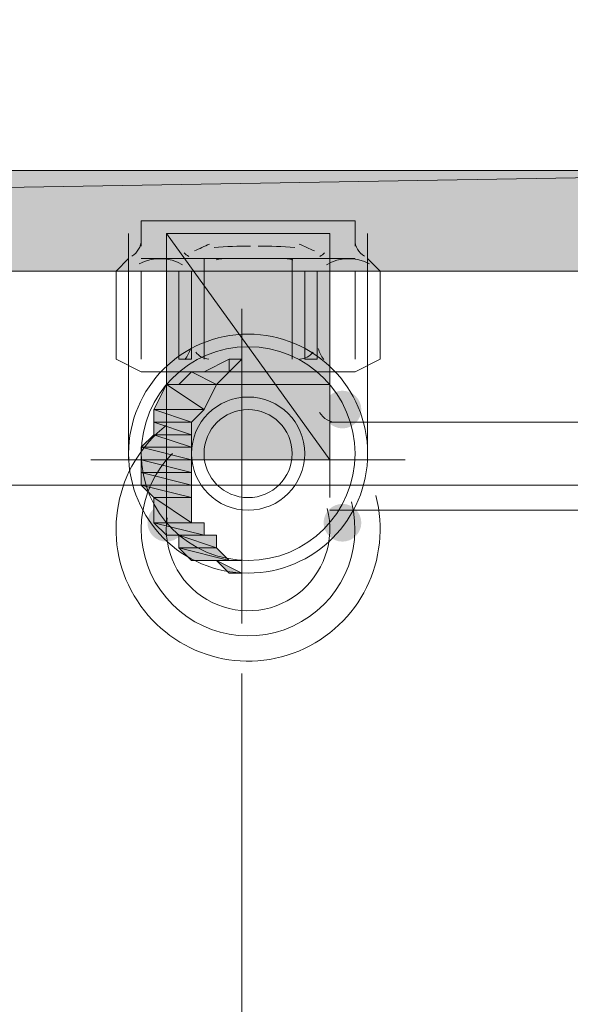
# Model space of a CAD drawing. Header units: millimetres. Extents: x -573548 to 674770, y -210017 to -47794.
# Tile 219 of 234: x 145754 to 145829, y -92695 to -92562. Entities that reach past the tile are written whole.
import ezdxf
from ezdxf import colors
from ezdxf.entities.mleader import LeaderData, LeaderLine
from ezdxf.math import Vec2, Vec3

# ---------------------------------------------------------------- set-up
doc = ezdxf.new("R2010")
doc.units = ezdxf.units.MM
doc.layers.add('_S_CO_GRZ_PLYT', color=121, linetype='Continuous', lineweight=13)
doc.layers.add('_WENT_OPIS', color=7, linetype='Continuous', lineweight=13)
doc.styles.add('WENT_50', font='simplex.shx', dxfattribs={"width": 0.7, "height": 20})

msp = doc.modelspace()

# ---------------------------------------------------------------- hatches: boundary and pattern name
at = {"lineweight": 9}
h = msp.add_hatch(color=1, dxfattribs=at)
edge = h.paths.add_edge_path(flags=0)
edge.add_spline(control_points=[(145774.12, -92621.36), (145774.12, -92621.36), (145796.13, -92621.36), (145796.13, -92621.36), (145796.13, -92621.36), (145774.12, -92590.88), (145774.12, -92590.88), (145774.12, -92590.88), (145774.12, -92621.36), (145774.12, -92621.36)], knot_values=[0, 0, 0, 0, 1, 1, 1, 2, 2, 2, 3, 3, 3, 3], degree=3, periodic=0)
edge = h.paths.add_edge_path(flags=0)
edge.add_spline(control_points=[(145796.13, -92621.36), (145796.13, -92621.36), (145774.12, -92590.88), (145774.12, -92590.88), (145774.12, -92590.88), (145796.13, -92590.88), (145796.13, -92590.88), (145796.13, -92590.88), (145796.13, -92621.36), (145796.13, -92621.36)], knot_values=[0, 0, 0, 0, 1, 1, 1, 2, 2, 2, 3, 3, 3, 3], degree=3, periodic=0)
h = msp.add_hatch(color=7, dxfattribs=at)
edge = h.paths.add_edge_path(flags=0)
edge.add_spline(control_points=[(145784.28, -92607.82), (145784.28, -92607.82), (145782.59, -92607.82), (145782.59, -92607.82), (145782.59, -92607.82), (145782.59, -92609.51), (145782.59, -92609.51), (145782.59, -92609.51), (145784.28, -92607.82), (145784.28, -92607.82)], knot_values=[0, 0, 0, 0, 1, 1, 1, 2, 2, 2, 3, 3, 3, 3], degree=3, periodic=0)
edge = h.paths.add_edge_path(flags=0)
edge.add_spline(control_points=[(145782.59, -92607.82), (145782.59, -92607.82), (145782.59, -92609.51), (145782.59, -92609.51), (145782.59, -92609.51), (145779.2, -92609.51), (145779.2, -92609.51), (145779.2, -92609.51), (145782.59, -92607.82), (145782.59, -92607.82)], knot_values=[0, 0, 0, 0, 1, 1, 1, 2, 2, 2, 3, 3, 3, 3], degree=3, periodic=0)
edge = h.paths.add_edge_path(flags=0)
edge.add_spline(control_points=[(145782.59, -92609.51), (145782.59, -92609.51), (145779.2, -92609.51), (145779.2, -92609.51), (145779.2, -92609.51), (145777.51, -92609.51), (145777.51, -92609.51), (145777.51, -92609.51), (145782.59, -92609.51), (145782.59, -92609.51)], knot_values=[0, 0, 0, 0, 1, 1, 1, 2, 2, 2, 3, 3, 3, 3], degree=3, periodic=0)
h = msp.add_hatch(color=7, dxfattribs=at)
edge = h.paths.add_edge_path(flags=0)
edge.add_spline(control_points=[(145782.59, -92609.51), (145782.59, -92609.51), (145777.51, -92609.51), (145777.51, -92609.51), (145777.51, -92609.51), (145780.89, -92611.2), (145780.89, -92611.2), (145780.89, -92611.2), (145782.59, -92609.51), (145782.59, -92609.51)], knot_values=[0, 0, 0, 0, 1, 1, 1, 2, 2, 2, 3, 3, 3, 3], degree=3, periodic=0)
edge = h.paths.add_edge_path(flags=0)
edge.add_spline(control_points=[(145777.51, -92609.51), (145777.51, -92609.51), (145780.89, -92611.2), (145780.89, -92611.2), (145780.89, -92611.2), (145775.81, -92611.2), (145775.81, -92611.2), (145775.81, -92611.2), (145777.51, -92609.51), (145777.51, -92609.51)], knot_values=[0, 0, 0, 0, 1, 1, 1, 2, 2, 2, 3, 3, 3, 3], degree=3, periodic=0)
edge = h.paths.add_edge_path(flags=0)
edge.add_spline(control_points=[(145780.89, -92611.2), (145780.89, -92611.2), (145775.81, -92611.2), (145775.81, -92611.2), (145775.81, -92611.2), (145774.12, -92611.2), (145774.12, -92611.2), (145774.12, -92611.2), (145780.89, -92611.2), (145780.89, -92611.2)], knot_values=[0, 0, 0, 0, 1, 1, 1, 2, 2, 2, 3, 3, 3, 3], degree=3, periodic=0)
h = msp.add_hatch(color=7, dxfattribs=at)
edge = h.paths.add_edge_path(flags=0)
edge.add_spline(control_points=[(145780.89, -92611.2), (145780.89, -92611.2), (145774.12, -92611.2), (145774.12, -92611.2), (145774.12, -92611.2), (145779.2, -92614.59), (145779.2, -92614.59), (145779.2, -92614.59), (145780.89, -92611.2), (145780.89, -92611.2)], knot_values=[0, 0, 0, 0, 1, 1, 1, 2, 2, 2, 3, 3, 3, 3], degree=3, periodic=0)
edge = h.paths.add_edge_path(flags=0)
edge.add_spline(control_points=[(145774.12, -92611.2), (145774.12, -92611.2), (145779.2, -92614.59), (145779.2, -92614.59), (145779.2, -92614.59), (145772.43, -92614.59), (145772.43, -92614.59), (145772.43, -92614.59), (145774.12, -92611.2), (145774.12, -92611.2)], knot_values=[0, 0, 0, 0, 1, 1, 1, 2, 2, 2, 3, 3, 3, 3], degree=3, periodic=0)
edge = h.paths.add_edge_path(flags=0)
edge.add_spline(control_points=[(145779.2, -92614.59), (145779.2, -92614.59), (145772.43, -92614.59), (145772.43, -92614.59), (145772.43, -92614.59), (145779.2, -92614.59), (145779.2, -92614.59), (145779.2, -92614.59), (145779.2, -92614.59), (145779.2, -92614.59)], knot_values=[0, 0, 0, 0, 1, 1, 1, 2, 2, 2, 3, 3, 3, 3], degree=3, periodic=0)
edge = h.paths.add_edge_path(flags=0)
edge.add_spline(control_points=[(145772.43, -92614.59), (145772.43, -92614.59), (145779.2, -92614.59), (145779.2, -92614.59), (145779.2, -92614.59), (145779.2, -92614.59), (145779.2, -92614.59), (145779.2, -92614.59), (145772.43, -92614.59), (145772.43, -92614.59)], knot_values=[0, 0, 0, 0, 1, 1, 1, 2, 2, 2, 3, 3, 3, 3], degree=3, periodic=0)
h = msp.add_hatch(color=7, dxfattribs=at)
edge = h.paths.add_edge_path(flags=0)
edge.add_spline(control_points=[(145797.83, -92617.13), (145796.43, -92617.13), (145795.29, -92615.99), (145795.29, -92614.59), (145795.29, -92613.19), (145796.43, -92612.05), (145797.83, -92612.05), (145797.83, -92612.05), (145797.83, -92612.05), (145797.83, -92612.05), (145799.22, -92612.05), (145800.37, -92613.19), (145800.37, -92614.59), (145800.37, -92615.99), (145799.22, -92617.13), (145797.83, -92617.13), (145797.83, -92617.13), (145797.83, -92617.13), (145797.83, -92617.13)], knot_values=[0, 0, 0, 0, 1, 1, 1, 2, 2, 2, 3, 3, 3, 4, 4, 4, 5, 5, 5, 6, 6, 6, 6], degree=3, periodic=0)
h = msp.add_hatch(color=7, dxfattribs=at)
edge = h.paths.add_edge_path(flags=0)
edge.add_spline(control_points=[(145779.2, -92614.59), (145779.2, -92614.59), (145772.43, -92614.59), (145772.43, -92614.59), (145772.43, -92614.59), (145777.51, -92616.28), (145777.51, -92616.28), (145777.51, -92616.28), (145779.2, -92614.59), (145779.2, -92614.59)], knot_values=[0, 0, 0, 0, 1, 1, 1, 2, 2, 2, 3, 3, 3, 3], degree=3, periodic=0)
edge = h.paths.add_edge_path(flags=0)
edge.add_spline(control_points=[(145772.43, -92614.59), (145772.43, -92614.59), (145777.51, -92616.28), (145777.51, -92616.28), (145777.51, -92616.28), (145772.43, -92616.28), (145772.43, -92616.28), (145772.43, -92616.28), (145772.43, -92614.59), (145772.43, -92614.59)], knot_values=[0, 0, 0, 0, 1, 1, 1, 2, 2, 2, 3, 3, 3, 3], degree=3, periodic=0)
h = msp.add_hatch(color=7, dxfattribs=at)
edge = h.paths.add_edge_path(flags=0)
edge.add_spline(control_points=[(145777.51, -92616.28), (145777.51, -92616.28), (145772.43, -92616.28), (145772.43, -92616.28), (145772.43, -92616.28), (145777.51, -92617.98), (145777.51, -92617.98), (145777.51, -92617.98), (145777.51, -92616.28), (145777.51, -92616.28)], knot_values=[0, 0, 0, 0, 1, 1, 1, 2, 2, 2, 3, 3, 3, 3], degree=3, periodic=0)
edge = h.paths.add_edge_path(flags=0)
edge.add_spline(control_points=[(145772.43, -92616.28), (145772.43, -92616.28), (145777.51, -92617.98), (145777.51, -92617.98), (145777.51, -92617.98), (145772.43, -92617.98), (145772.43, -92617.98), (145772.43, -92617.98), (145772.43, -92616.28), (145772.43, -92616.28)], knot_values=[0, 0, 0, 0, 1, 1, 1, 2, 2, 2, 3, 3, 3, 3], degree=3, periodic=0)
h = msp.add_hatch(color=7, dxfattribs=at)
edge = h.paths.add_edge_path(flags=0)
edge.add_spline(control_points=[(145777.51, -92617.98), (145777.51, -92617.98), (145772.43, -92617.98), (145772.43, -92617.98), (145772.43, -92617.98), (145777.51, -92619.67), (145777.51, -92619.67), (145777.51, -92619.67), (145777.51, -92617.98), (145777.51, -92617.98)], knot_values=[0, 0, 0, 0, 1, 1, 1, 2, 2, 2, 3, 3, 3, 3], degree=3, periodic=0)
edge = h.paths.add_edge_path(flags=0)
edge.add_spline(control_points=[(145772.43, -92617.98), (145772.43, -92617.98), (145777.51, -92619.67), (145777.51, -92619.67), (145777.51, -92619.67), (145770.73, -92619.67), (145770.73, -92619.67), (145770.73, -92619.67), (145772.43, -92617.98), (145772.43, -92617.98)], knot_values=[0, 0, 0, 0, 1, 1, 1, 2, 2, 2, 3, 3, 3, 3], degree=3, periodic=0)
edge = h.paths.add_edge_path(flags=0)
edge.add_spline(control_points=[(145777.51, -92619.67), (145777.51, -92619.67), (145770.73, -92619.67), (145770.73, -92619.67), (145770.73, -92619.67), (145777.51, -92619.67), (145777.51, -92619.67), (145777.51, -92619.67), (145777.51, -92619.67), (145777.51, -92619.67)], knot_values=[0, 0, 0, 0, 1, 1, 1, 2, 2, 2, 3, 3, 3, 3], degree=3, periodic=0)
edge = h.paths.add_edge_path(flags=0)
edge.add_spline(control_points=[(145770.73, -92619.67), (145770.73, -92619.67), (145777.51, -92619.67), (145777.51, -92619.67), (145777.51, -92619.67), (145777.51, -92619.67), (145777.51, -92619.67), (145777.51, -92619.67), (145770.73, -92619.67), (145770.73, -92619.67)], knot_values=[0, 0, 0, 0, 1, 1, 1, 2, 2, 2, 3, 3, 3, 3], degree=3, periodic=0)
h = msp.add_hatch(color=7, dxfattribs=at)
edge = h.paths.add_edge_path(flags=0)
edge.add_spline(control_points=[(145777.51, -92619.67), (145777.51, -92619.67), (145770.73, -92619.67), (145770.73, -92619.67), (145770.73, -92619.67), (145777.51, -92621.36), (145777.51, -92621.36), (145777.51, -92621.36), (145777.51, -92619.67), (145777.51, -92619.67)], knot_values=[0, 0, 0, 0, 1, 1, 1, 2, 2, 2, 3, 3, 3, 3], degree=3, periodic=0)
edge = h.paths.add_edge_path(flags=0)
edge.add_spline(control_points=[(145770.73, -92619.67), (145770.73, -92619.67), (145777.51, -92621.36), (145777.51, -92621.36), (145777.51, -92621.36), (145770.73, -92621.36), (145770.73, -92621.36), (145770.73, -92621.36), (145770.73, -92619.67), (145770.73, -92619.67)], knot_values=[0, 0, 0, 0, 1, 1, 1, 2, 2, 2, 3, 3, 3, 3], degree=3, periodic=0)
h = msp.add_hatch(color=7, dxfattribs=at)
edge = h.paths.add_edge_path(flags=0)
edge.add_spline(control_points=[(145777.51, -92621.36), (145777.51, -92621.36), (145770.73, -92621.36), (145770.73, -92621.36), (145770.73, -92621.36), (145777.51, -92623.06), (145777.51, -92623.06), (145777.51, -92623.06), (145777.51, -92621.36), (145777.51, -92621.36)], knot_values=[0, 0, 0, 0, 1, 1, 1, 2, 2, 2, 3, 3, 3, 3], degree=3, periodic=0)
edge = h.paths.add_edge_path(flags=0)
edge.add_spline(control_points=[(145770.73, -92621.36), (145770.73, -92621.36), (145777.51, -92623.06), (145777.51, -92623.06), (145777.51, -92623.06), (145770.73, -92623.06), (145770.73, -92623.06), (145770.73, -92623.06), (145770.73, -92621.36), (145770.73, -92621.36)], knot_values=[0, 0, 0, 0, 1, 1, 1, 2, 2, 2, 3, 3, 3, 3], degree=3, periodic=0)
h = msp.add_hatch(color=7, dxfattribs=at)
edge = h.paths.add_edge_path(flags=0)
edge.add_spline(control_points=[(145777.51, -92623.06), (145777.51, -92623.06), (145770.73, -92623.06), (145770.73, -92623.06), (145770.73, -92623.06), (145777.51, -92624.75), (145777.51, -92624.75), (145777.51, -92624.75), (145777.51, -92623.06), (145777.51, -92623.06)], knot_values=[0, 0, 0, 0, 1, 1, 1, 2, 2, 2, 3, 3, 3, 3], degree=3, periodic=0)
edge = h.paths.add_edge_path(flags=0)
edge.add_spline(control_points=[(145770.73, -92623.06), (145770.73, -92623.06), (145777.51, -92624.75), (145777.51, -92624.75), (145777.51, -92624.75), (145770.73, -92624.75), (145770.73, -92624.75), (145770.73, -92624.75), (145770.73, -92623.06), (145770.73, -92623.06)], knot_values=[0, 0, 0, 0, 1, 1, 1, 2, 2, 2, 3, 3, 3, 3], degree=3, periodic=0)
h = msp.add_hatch(color=7, dxfattribs=at)
edge = h.paths.add_edge_path(flags=0)
edge.add_spline(control_points=[(145777.51, -92624.75), (145777.51, -92624.75), (145770.73, -92624.75), (145770.73, -92624.75), (145770.73, -92624.75), (145777.51, -92626.44), (145777.51, -92626.44), (145777.51, -92626.44), (145777.51, -92624.75), (145777.51, -92624.75)], knot_values=[0, 0, 0, 0, 1, 1, 1, 2, 2, 2, 3, 3, 3, 3], degree=3, periodic=0)
edge = h.paths.add_edge_path(flags=0)
edge.add_spline(control_points=[(145770.73, -92624.75), (145770.73, -92624.75), (145777.51, -92626.44), (145777.51, -92626.44), (145777.51, -92626.44), (145772.43, -92626.44), (145772.43, -92626.44), (145772.43, -92626.44), (145770.73, -92624.75), (145770.73, -92624.75)], knot_values=[0, 0, 0, 0, 1, 1, 1, 2, 2, 2, 3, 3, 3, 3], degree=3, periodic=0)
edge = h.paths.add_edge_path(flags=0)
edge.add_spline(control_points=[(145777.51, -92626.44), (145777.51, -92626.44), (145772.43, -92626.44), (145772.43, -92626.44), (145772.43, -92626.44), (145777.51, -92626.44), (145777.51, -92626.44), (145777.51, -92626.44), (145777.51, -92626.44), (145777.51, -92626.44)], knot_values=[0, 0, 0, 0, 1, 1, 1, 2, 2, 2, 3, 3, 3, 3], degree=3, periodic=0)
edge = h.paths.add_edge_path(flags=0)
edge.add_spline(control_points=[(145772.43, -92626.44), (145772.43, -92626.44), (145777.51, -92626.44), (145777.51, -92626.44), (145777.51, -92626.44), (145777.51, -92626.44), (145777.51, -92626.44), (145777.51, -92626.44), (145772.43, -92626.44), (145772.43, -92626.44)], knot_values=[0, 0, 0, 0, 1, 1, 1, 2, 2, 2, 3, 3, 3, 3], degree=3, periodic=0)
h = msp.add_hatch(color=7, dxfattribs=at)
edge = h.paths.add_edge_path(flags=0)
edge.add_spline(control_points=[(145777.51, -92626.44), (145777.51, -92626.44), (145772.43, -92626.44), (145772.43, -92626.44), (145772.43, -92626.44), (145777.51, -92629.83), (145777.51, -92629.83), (145777.51, -92629.83), (145777.51, -92626.44), (145777.51, -92626.44)], knot_values=[0, 0, 0, 0, 1, 1, 1, 2, 2, 2, 3, 3, 3, 3], degree=3, periodic=0)
edge = h.paths.add_edge_path(flags=0)
edge.add_spline(control_points=[(145772.43, -92626.44), (145772.43, -92626.44), (145777.51, -92629.83), (145777.51, -92629.83), (145777.51, -92629.83), (145772.43, -92629.83), (145772.43, -92629.83), (145772.43, -92629.83), (145772.43, -92626.44), (145772.43, -92626.44)], knot_values=[0, 0, 0, 0, 1, 1, 1, 2, 2, 2, 3, 3, 3, 3], degree=3, periodic=0)
h = msp.add_hatch(color=7, dxfattribs=at)
edge = h.paths.add_edge_path(flags=0)
edge.add_spline(control_points=[(145774.12, -92632.37), (145772.72, -92632.37), (145771.58, -92631.23), (145771.58, -92629.83), (145771.58, -92628.43), (145772.72, -92627.29), (145774.12, -92627.29), (145774.12, -92627.29), (145774.12, -92627.29), (145774.12, -92627.29), (145775.52, -92627.29), (145776.66, -92628.43), (145776.66, -92629.83), (145776.66, -92631.23), (145775.52, -92632.37), (145774.12, -92632.37), (145774.12, -92632.37), (145774.12, -92632.37), (145774.12, -92632.37)], knot_values=[0, 0, 0, 0, 1, 1, 1, 2, 2, 2, 3, 3, 3, 4, 4, 4, 5, 5, 5, 6, 6, 6, 6], degree=3, periodic=0)
h = msp.add_hatch(color=7, dxfattribs=at)
edge = h.paths.add_edge_path(flags=0)
edge.add_spline(control_points=[(145797.83, -92632.37), (145796.43, -92632.37), (145795.29, -92631.23), (145795.29, -92629.83), (145795.29, -92628.43), (145796.43, -92627.29), (145797.83, -92627.29), (145797.83, -92627.29), (145797.83, -92627.29), (145797.83, -92627.29), (145799.22, -92627.29), (145800.37, -92628.43), (145800.37, -92629.83), (145800.37, -92631.23), (145799.22, -92632.37), (145797.83, -92632.37), (145797.83, -92632.37), (145797.83, -92632.37), (145797.83, -92632.37)], knot_values=[0, 0, 0, 0, 1, 1, 1, 2, 2, 2, 3, 3, 3, 4, 4, 4, 5, 5, 5, 6, 6, 6, 6], degree=3, periodic=0)
h = msp.add_hatch(color=7, dxfattribs=at)
edge = h.paths.add_edge_path(flags=0)
edge.add_spline(control_points=[(145779.2, -92629.83), (145779.2, -92629.83), (145772.43, -92629.83), (145772.43, -92629.83), (145772.43, -92629.83), (145779.2, -92631.52), (145779.2, -92631.52), (145779.2, -92631.52), (145779.2, -92629.83), (145779.2, -92629.83)], knot_values=[0, 0, 0, 0, 1, 1, 1, 2, 2, 2, 3, 3, 3, 3], degree=3, periodic=0)
edge = h.paths.add_edge_path(flags=0)
edge.add_spline(control_points=[(145772.43, -92629.83), (145772.43, -92629.83), (145779.2, -92631.52), (145779.2, -92631.52), (145779.2, -92631.52), (145774.12, -92631.52), (145774.12, -92631.52), (145774.12, -92631.52), (145772.43, -92629.83), (145772.43, -92629.83)], knot_values=[0, 0, 0, 0, 1, 1, 1, 2, 2, 2, 3, 3, 3, 3], degree=3, periodic=0)
h = msp.add_hatch(color=7, dxfattribs=at)
edge = h.paths.add_edge_path(flags=0)
edge.add_spline(control_points=[(145780.89, -92631.52), (145780.89, -92631.52), (145775.81, -92631.52), (145775.81, -92631.52), (145775.81, -92631.52), (145780.89, -92633.22), (145780.89, -92633.22), (145780.89, -92633.22), (145780.89, -92631.52), (145780.89, -92631.52)], knot_values=[0, 0, 0, 0, 1, 1, 1, 2, 2, 2, 3, 3, 3, 3], degree=3, periodic=0)
edge = h.paths.add_edge_path(flags=0)
edge.add_spline(control_points=[(145775.81, -92631.52), (145775.81, -92631.52), (145780.89, -92633.22), (145780.89, -92633.22), (145780.89, -92633.22), (145775.81, -92633.22), (145775.81, -92633.22), (145775.81, -92633.22), (145775.81, -92631.52), (145775.81, -92631.52)], knot_values=[0, 0, 0, 0, 1, 1, 1, 2, 2, 2, 3, 3, 3, 3], degree=3, periodic=0)
h = msp.add_hatch(color=7, dxfattribs=at)
edge = h.paths.add_edge_path(flags=0)
edge.add_spline(control_points=[(145780.89, -92633.22), (145780.89, -92633.22), (145775.81, -92633.22), (145775.81, -92633.22), (145775.81, -92633.22), (145782.59, -92634.91), (145782.59, -92634.91), (145782.59, -92634.91), (145780.89, -92633.22), (145780.89, -92633.22)], knot_values=[0, 0, 0, 0, 1, 1, 1, 2, 2, 2, 3, 3, 3, 3], degree=3, periodic=0)
edge = h.paths.add_edge_path(flags=0)
edge.add_spline(control_points=[(145775.81, -92633.22), (145775.81, -92633.22), (145782.59, -92634.91), (145782.59, -92634.91), (145782.59, -92634.91), (145777.51, -92634.91), (145777.51, -92634.91), (145777.51, -92634.91), (145775.81, -92633.22), (145775.81, -92633.22)], knot_values=[0, 0, 0, 0, 1, 1, 1, 2, 2, 2, 3, 3, 3, 3], degree=3, periodic=0)
edge = h.paths.add_edge_path(flags=0)
edge.add_spline(control_points=[(145782.59, -92634.91), (145782.59, -92634.91), (145777.51, -92634.91), (145777.51, -92634.91), (145777.51, -92634.91), (145782.59, -92634.91), (145782.59, -92634.91), (145782.59, -92634.91), (145782.59, -92634.91), (145782.59, -92634.91)], knot_values=[0, 0, 0, 0, 1, 1, 1, 2, 2, 2, 3, 3, 3, 3], degree=3, periodic=0)
edge = h.paths.add_edge_path(flags=0)
edge.add_spline(control_points=[(145777.51, -92634.91), (145777.51, -92634.91), (145782.59, -92634.91), (145782.59, -92634.91), (145782.59, -92634.91), (145782.59, -92634.91), (145782.59, -92634.91), (145782.59, -92634.91), (145777.51, -92634.91), (145777.51, -92634.91)], knot_values=[0, 0, 0, 0, 1, 1, 1, 2, 2, 2, 3, 3, 3, 3], degree=3, periodic=0)
h = msp.add_hatch(color=7, dxfattribs=at)
edge = h.paths.add_edge_path(flags=0)
edge.add_spline(control_points=[(145784.28, -92636.6), (145784.28, -92636.6), (145784.28, -92636.6), (145784.28, -92636.6), (145784.28, -92636.6), (145782.59, -92636.6), (145782.59, -92636.6), (145782.59, -92636.6), (145784.28, -92636.6), (145784.28, -92636.6)], knot_values=[0, 0, 0, 0, 1, 1, 1, 2, 2, 2, 3, 3, 3, 3], degree=3, periodic=0)
edge = h.paths.add_edge_path(flags=0)
edge.add_spline(control_points=[(145784.28, -92636.6), (145784.28, -92636.6), (145782.59, -92636.6), (145782.59, -92636.6), (145782.59, -92636.6), (145780.89, -92634.91), (145780.89, -92634.91), (145780.89, -92634.91), (145784.28, -92636.6), (145784.28, -92636.6)], knot_values=[0, 0, 0, 0, 1, 1, 1, 2, 2, 2, 3, 3, 3, 3], degree=3, periodic=0)
at = {"layer": '_S_CO_GRZ_PLYT', "lineweight": 9}
h = msp.add_hatch(color=256, dxfattribs=at)
edge = h.paths.add_edge_path(flags=0)
edge.add_spline(control_points=[(145100.17, -92582.42), (145100.17, -92582.42), (145086.63, -92595.96), (145086.63, -92595.96), (145086.63, -92595.96), (145887.57, -92582.42), (145887.57, -92582.42), (145887.57, -92582.42), (145100.17, -92582.42), (145100.17, -92582.42)], knot_values=[0, 0, 0, 0, 1, 1, 1, 2, 2, 2, 3, 3, 3, 3], degree=3, periodic=0)
edge = h.paths.add_edge_path(flags=0)
edge.add_spline(control_points=[(145086.63, -92595.96), (145086.63, -92595.96), (145887.57, -92582.42), (145887.57, -92582.42), (145887.57, -92582.42), (145901.12, -92595.96), (145901.12, -92595.96), (145901.12, -92595.96), (145086.63, -92595.96), (145086.63, -92595.96)], knot_values=[0, 0, 0, 0, 1, 1, 1, 2, 2, 2, 3, 3, 3, 3], degree=3, periodic=0)
edge = h.paths.add_edge_path(flags=0)
edge.add_spline(control_points=[(145887.57, -92582.42), (145887.57, -92582.42), (145901.12, -92595.96), (145901.12, -92595.96), (145901.12, -92595.96), (145887.57, -91412.32), (145887.57, -91412.32), (145887.57, -91412.32), (145887.57, -92582.42), (145887.57, -92582.42)], knot_values=[0, 0, 0, 0, 1, 1, 1, 2, 2, 2, 3, 3, 3, 3], degree=3, periodic=0)
edge = h.paths.add_edge_path(flags=0)
edge.add_spline(control_points=[(145901.12, -92595.96), (145901.12, -92595.96), (145887.57, -91412.32), (145887.57, -91412.32), (145887.57, -91412.32), (145901.12, -91398.78), (145901.12, -91398.78), (145901.12, -91398.78), (145901.12, -92595.96), (145901.12, -92595.96)], knot_values=[0, 0, 0, 0, 1, 1, 1, 2, 2, 2, 3, 3, 3, 3], degree=3, periodic=0)
edge = h.paths.add_edge_path(flags=0)
edge.add_spline(control_points=[(145887.57, -91412.32), (145887.57, -91412.32), (145901.12, -91398.78), (145901.12, -91398.78), (145901.12, -91398.78), (145100.17, -91412.32), (145100.17, -91412.32), (145100.17, -91412.32), (145887.57, -91412.32), (145887.57, -91412.32)], knot_values=[0, 0, 0, 0, 1, 1, 1, 2, 2, 2, 3, 3, 3, 3], degree=3, periodic=0)
edge = h.paths.add_edge_path(flags=0)
edge.add_spline(control_points=[(145901.12, -91398.78), (145901.12, -91398.78), (145100.17, -91412.32), (145100.17, -91412.32), (145100.17, -91412.32), (145086.63, -91398.78), (145086.63, -91398.78), (145086.63, -91398.78), (145901.12, -91398.78), (145901.12, -91398.78)], knot_values=[0, 0, 0, 0, 1, 1, 1, 2, 2, 2, 3, 3, 3, 3], degree=3, periodic=0)
edge = h.paths.add_edge_path(flags=0)
edge.add_spline(control_points=[(145100.17, -91412.32), (145100.17, -91412.32), (145086.63, -91398.78), (145086.63, -91398.78), (145086.63, -91398.78), (145100.17, -92582.42), (145100.17, -92582.42), (145100.17, -92582.42), (145100.17, -91412.32), (145100.17, -91412.32)], knot_values=[0, 0, 0, 0, 1, 1, 1, 2, 2, 2, 3, 3, 3, 3], degree=3, periodic=0)
edge = h.paths.add_edge_path(flags=0)
edge.add_spline(control_points=[(145086.63, -91398.78), (145086.63, -91398.78), (145100.17, -92582.42), (145100.17, -92582.42), (145100.17, -92582.42), (145086.63, -92595.96), (145086.63, -92595.96), (145086.63, -92595.96), (145086.63, -91398.78), (145086.63, -91398.78)], knot_values=[0, 0, 0, 0, 1, 1, 1, 2, 2, 2, 3, 3, 3, 3], degree=3, periodic=0)

# ---------------------------------------------------------------- linework, layer by layer
at = {"color": 7, "lineweight": 9, "elevation": 0}
for points in [[(145770.73, -92589.19), (145772.43, -92589.19)], [(145770.73, -92592.58), (145770.73, -92589.19)], [(145784.28, -92589.19), (145772.43, -92589.19)], [(145799.52, -92592.58), (145799.52, -92589.19), (145784.28, -92589.19)], [(145769.04, -92621.36), (145769.04, -92590.88)], [(145801.21, -92621.36), (145801.21, -92590.88)], [(145769.04, -92594.27), (145767.35, -92595.96)], [(145784.28, -92594.27), (145770.73, -92594.27)], [(145779.2, -92607.82), (145779.2, -92594.27)], [(145784.28, -92594.27), (145799.52, -92594.27)], [(145791.05, -92594.27), (145791.05, -92607.82)], [(145801.21, -92594.27), (145802.91, -92595.96)], [(145767.35, -92607.82), (145767.35, -92595.96)], [(145770.73, -92607.82), (145770.73, -92595.96)], [(145777.51, -92595.96), (145775.81, -92595.96)], [(145777.51, -92607.82), (145777.51, -92595.96)], [(145792.75, -92595.96), (145792.75, -92607.82)], [(145792.75, -92607.82), (145794.44, -92607.82), (145794.44, -92595.96), (145794.44, -92607.82)], [(145794.44, -92595.96), (145792.75, -92595.96)], [(145799.52, -92595.96), (145799.52, -92607.82)], [(145802.91, -92595.96), (145802.91, -92607.82)], [(145770.73, -92609.51), (145767.35, -92607.82)], [(145775.81, -92607.82), (145777.51, -92607.82)], [(145802.91, -92607.82), (145799.52, -92609.51)], [(145772.43, -92609.51), (145770.73, -92609.51)], [(145774.12, -92609.51), (145772.43, -92609.51)], [(145791.05, -92609.51), (145774.12, -92609.51), (145774.12, -92611.2)], [(145791.05, -92609.51), (145794.44, -92609.51)], [(145794.44, -92609.51), (145796.13, -92609.51)], [(145797.83, -92609.51), (145796.13, -92609.51)], [(145796.13, -92611.2), (145796.13, -92609.51)], [(145799.52, -92609.51), (145797.83, -92609.51)], [(145774.12, -92611.2), (145774.12, -92619.67), (145774.12, -92629.83)], [(145796.13, -92614.59), (145796.13, -92611.2)], [(145784.28, -92628.14), (145784.28, -92616.28)], [(145797.83, -92616.28), (145796.13, -92616.28), (145796.13, -92626.44)], [(145797.83, -92616.28), (145840.16, -92616.28)], [(145852.01, -92624.75), (145604.79, -92624.75)], [(145796.13, -92628.14), (145797.83, -92628.14)], [(145797.83, -92628.14), (145840.16, -92628.14)], [(145784.28, -92650.15), (145784.28, -92777.15)]]:
    msp.add_lwpolyline(points, dxfattribs=at)
for points in [[(145775.81, -92595.96), (145775.81, -92607.82)], [(145784.28, -92607.82), (145782.59, -92607.82)], [(145796.13, -92611.2), (145774.12, -92611.2)], [(145775.81, -92611.2), (145780.89, -92611.2)], [(145780.89, -92634.91), (145784.28, -92634.91), (145784.28, -92636.6)]]:
    msp.add_lwpolyline(points, close=True, dxfattribs=at)
at = {"color": 1, "lineweight": 9, "elevation": 0}
for points in [[(145784.28, -92601.04), (145784.28, -92643.38)], [(145763.96, -92621.36), (145806.29, -92621.36)]]:
    msp.add_lwpolyline(points, dxfattribs=at)
at = {"color": 7, "lineweight": 9}
for radius in [16.09, 7.62, 5.93]:
    msp.add_circle((145785.13, -92620.52, 0), radius, dxfattribs=at)
at = {"color": 1, "lineweight": 9}
msp.add_circle((145785.13, -92620.52, 0), 14.39, dxfattribs=at)
at = {"color": 7, "lineweight": 9}
for points in [[(145769.46, -92593.93, 0), (145770.25, -92593.48, 0), (145770.73, -92592.64, 0), (145770.73, -92591.73, 0)], [(145799.52, -92591.73, 0), (145799.52, -92592.64, 0), (145800, -92593.48, 0), (145800.79, -92593.93, 0)], [(145779.93, -92592.3, 0), (145779.25, -92592.61, 0), (145778.58, -92592.92, 0), (145777.9, -92593.23, 0)], [(145785.47, -92592.58, 0), (145783.83, -92592.57, 0), (145782.18, -92592.63, 0), (145780.55, -92592.77, 0)], [(145791.4, -92592.77, 0), (145789.76, -92592.63, 0), (145788.12, -92592.57, 0), (145786.48, -92592.58, 0)], [(145794.05, -92593.23, 0), (145793.37, -92592.92, 0), (145792.69, -92592.61, 0), (145792.02, -92592.3, 0)], [(145776.29, -92595.09, 0), (145774.5, -92594.04, 0), (145772.29, -92594, 0), (145770.47, -92594.98, 0)], [(145776.51, -92593.48, 0), (145776.69, -92593.67, 0), (145776.9, -92593.84, 0), (145777.14, -92593.96, 0)], [(145781.57, -92594.28, 0), (145781.31, -92594.29, 0), (145781.05, -92594.35, 0), (145780.81, -92594.45, 0)], [(145791.14, -92594.45, 0), (145790.89, -92594.35, 0), (145790.64, -92594.29, 0), (145790.38, -92594.28, 0)], [(145794.8, -92593.96, 0), (145795.04, -92593.84, 0), (145795.25, -92593.67, 0), (145795.43, -92593.48, 0)], [(145801.48, -92594.98, 0), (145799.65, -92594, 0), (145797.44, -92594.04, 0), (145795.66, -92595.09, 0)], [(145776.63, -92607.85, 0), (145776.98, -92607.4, 0), (145777.22, -92606.9, 0), (145777.37, -92606.36, 0)], [(145794.58, -92606.36, 0), (145794.72, -92606.9, 0), (145794.97, -92607.4, 0), (145795.31, -92607.85, 0)], [(145778.07, -92606.87, 0), (145778.5, -92607.41, 0), (145779.15, -92607.75, 0), (145779.84, -92607.81, 0)], [(145792.1, -92607.81, 0), (145792.8, -92607.75, 0), (145793.44, -92607.41, 0), (145793.88, -92606.87, 0)], [(145794.76, -92614.97, 0), (145795.23, -92615.83, 0), (145796.15, -92616.34, 0), (145797.13, -92616.28, 0)]]:
    msp.add_open_spline(points, degree=3, dxfattribs=at)
at = {"color": 1, "lineweight": 9}
for points in [[(145774.12, -92621.36, 0), (145774.12, -92621.36, 0), (145796.13, -92621.36, 0), (145796.13, -92621.36, 0), (145796.13, -92621.36, 0), (145774.12, -92590.88, 0), (145774.12, -92590.88, 0), (145774.12, -92590.88, 0), (145774.12, -92621.36, 0), (145774.12, -92621.36, 0)], [(145796.13, -92621.36, 0), (145796.13, -92621.36, 0), (145774.12, -92590.88, 0), (145774.12, -92590.88, 0), (145774.12, -92590.88, 0), (145796.13, -92590.88, 0), (145796.13, -92590.88, 0), (145796.13, -92590.88, 0), (145796.13, -92621.36, 0), (145796.13, -92621.36, 0)]]:
    msp.add_open_spline(points, degree=3, knots=[0, 0, 0, 0, 1, 1, 1, 2, 2, 2, 3, 3, 3, 3], dxfattribs=at)
at = {"color": 7, "lineweight": 9}
for points in [[(145782.59, -92607.82, 0), (145782.59, -92607.82, 0), (145782.59, -92609.51, 0), (145782.59, -92609.51, 0), (145782.59, -92609.51, 0), (145779.2, -92609.51, 0), (145779.2, -92609.51, 0), (145779.2, -92609.51, 0), (145782.59, -92607.82, 0), (145782.59, -92607.82, 0)], [(145784.28, -92607.82, 0), (145784.28, -92607.82, 0), (145782.59, -92607.82, 0), (145782.59, -92607.82, 0), (145782.59, -92607.82, 0), (145782.59, -92609.51, 0), (145782.59, -92609.51, 0), (145782.59, -92609.51, 0), (145784.28, -92607.82, 0), (145784.28, -92607.82, 0)], [(145777.51, -92609.51, 0), (145777.51, -92609.51, 0), (145780.89, -92611.2, 0), (145780.89, -92611.2, 0), (145780.89, -92611.2, 0), (145775.81, -92611.2, 0), (145775.81, -92611.2, 0), (145775.81, -92611.2, 0), (145777.51, -92609.51, 0), (145777.51, -92609.51, 0)], [(145782.59, -92609.51, 0), (145782.59, -92609.51, 0), (145779.2, -92609.51, 0), (145779.2, -92609.51, 0), (145779.2, -92609.51, 0), (145777.51, -92609.51, 0), (145777.51, -92609.51, 0), (145777.51, -92609.51, 0), (145782.59, -92609.51, 0), (145782.59, -92609.51, 0)], [(145782.59, -92609.51, 0), (145782.59, -92609.51, 0), (145782.59, -92609.51, 0), (145782.59, -92609.51, 0), (145782.59, -92609.51, 0), (145777.51, -92609.51, 0), (145777.51, -92609.51, 0), (145777.51, -92609.51, 0), (145782.59, -92609.51, 0), (145782.59, -92609.51, 0)], [(145782.59, -92609.51, 0), (145782.59, -92609.51, 0), (145777.51, -92609.51, 0), (145777.51, -92609.51, 0), (145777.51, -92609.51, 0), (145782.59, -92609.51, 0), (145782.59, -92609.51, 0), (145782.59, -92609.51, 0), (145782.59, -92609.51, 0), (145782.59, -92609.51, 0)], [(145782.59, -92609.51, 0), (145782.59, -92609.51, 0), (145777.51, -92609.51, 0), (145777.51, -92609.51, 0), (145777.51, -92609.51, 0), (145780.89, -92611.2, 0), (145780.89, -92611.2, 0), (145780.89, -92611.2, 0), (145782.59, -92609.51, 0), (145782.59, -92609.51, 0)], [(145779.2, -92609.51, 0), (145779.2, -92609.51, 0), (145782.59, -92609.51, 0), (145782.59, -92609.51, 0), (145782.59, -92609.51, 0), (145782.59, -92609.51, 0), (145782.59, -92609.51, 0), (145782.59, -92609.51, 0), (145779.2, -92609.51, 0), (145779.2, -92609.51, 0)], [(145774.12, -92611.2, 0), (145774.12, -92611.2, 0), (145779.2, -92614.59, 0), (145779.2, -92614.59, 0), (145779.2, -92614.59, 0), (145772.43, -92614.59, 0), (145772.43, -92614.59, 0), (145772.43, -92614.59, 0), (145774.12, -92611.2, 0), (145774.12, -92611.2, 0)], [(145780.89, -92611.2, 0), (145780.89, -92611.2, 0), (145775.81, -92611.2, 0), (145775.81, -92611.2, 0), (145775.81, -92611.2, 0), (145774.12, -92611.2, 0), (145774.12, -92611.2, 0), (145774.12, -92611.2, 0), (145780.89, -92611.2, 0), (145780.89, -92611.2, 0)], [(145780.89, -92611.2, 0), (145780.89, -92611.2, 0), (145774.12, -92611.2, 0), (145774.12, -92611.2, 0), (145774.12, -92611.2, 0), (145779.2, -92614.59, 0), (145779.2, -92614.59, 0), (145779.2, -92614.59, 0), (145780.89, -92611.2, 0), (145780.89, -92611.2, 0)], [(145779.2, -92614.59, 0), (145779.2, -92614.59, 0), (145772.43, -92614.59, 0), (145772.43, -92614.59, 0), (145772.43, -92614.59, 0), (145779.2, -92614.59, 0), (145779.2, -92614.59, 0), (145779.2, -92614.59, 0), (145779.2, -92614.59, 0), (145779.2, -92614.59, 0)], [(145772.43, -92614.59, 0), (145772.43, -92614.59, 0), (145779.2, -92614.59, 0), (145779.2, -92614.59, 0), (145779.2, -92614.59, 0), (145779.2, -92614.59, 0), (145779.2, -92614.59, 0), (145779.2, -92614.59, 0), (145772.43, -92614.59, 0), (145772.43, -92614.59, 0)], [(145779.2, -92614.59, 0), (145779.2, -92614.59, 0), (145772.43, -92614.59, 0), (145772.43, -92614.59, 0), (145772.43, -92614.59, 0), (145777.51, -92616.28, 0), (145777.51, -92616.28, 0), (145777.51, -92616.28, 0), (145779.2, -92614.59, 0), (145779.2, -92614.59, 0)], [(145772.43, -92614.59, 0), (145772.43, -92614.59, 0), (145777.51, -92616.28, 0), (145777.51, -92616.28, 0), (145777.51, -92616.28, 0), (145772.43, -92616.28, 0), (145772.43, -92616.28, 0), (145772.43, -92616.28, 0), (145772.43, -92614.59, 0), (145772.43, -92614.59, 0)], [(145774.15, -92616.69, 0), (145767.15, -92622.18, 0), (145765.29, -92631.99, 0), (145769.78, -92639.66, 0), (145774.27, -92647.33, 0), (145783.74, -92650.51, 0), (145791.95, -92647.1, 0), (145800.15, -92643.69, 0), (145804.58, -92634.75, 0), (145802.32, -92626.15, 0)], [(145777.51, -92616.28, 0), (145777.51, -92616.28, 0), (145772.43, -92616.28, 0), (145772.43, -92616.28, 0), (145772.43, -92616.28, 0), (145777.51, -92617.98, 0), (145777.51, -92617.98, 0), (145777.51, -92617.98, 0), (145777.51, -92616.28, 0), (145777.51, -92616.28, 0)], [(145772.43, -92616.28, 0), (145772.43, -92616.28, 0), (145777.51, -92617.98, 0), (145777.51, -92617.98, 0), (145777.51, -92617.98, 0), (145772.43, -92617.98, 0), (145772.43, -92617.98, 0), (145772.43, -92617.98, 0), (145772.43, -92616.28, 0), (145772.43, -92616.28, 0)], [(145772.43, -92617.98, 0), (145772.43, -92617.98, 0), (145777.51, -92619.67, 0), (145777.51, -92619.67, 0), (145777.51, -92619.67, 0), (145770.73, -92619.67, 0), (145770.73, -92619.67, 0), (145770.73, -92619.67, 0), (145772.43, -92617.98, 0), (145772.43, -92617.98, 0)], [(145777.51, -92617.98, 0), (145777.51, -92617.98, 0), (145772.43, -92617.98, 0), (145772.43, -92617.98, 0), (145772.43, -92617.98, 0), (145777.51, -92619.67, 0), (145777.51, -92619.67, 0), (145777.51, -92619.67, 0), (145777.51, -92617.98, 0), (145777.51, -92617.98, 0)], [(145777.51, -92619.67, 0), (145777.51, -92619.67, 0), (145770.73, -92619.67, 0), (145770.73, -92619.67, 0), (145770.73, -92619.67, 0), (145777.51, -92619.67, 0), (145777.51, -92619.67, 0), (145777.51, -92619.67, 0), (145777.51, -92619.67, 0), (145777.51, -92619.67, 0)], [(145770.73, -92619.67, 0), (145770.73, -92619.67, 0), (145777.51, -92619.67, 0), (145777.51, -92619.67, 0), (145777.51, -92619.67, 0), (145777.51, -92619.67, 0), (145777.51, -92619.67, 0), (145777.51, -92619.67, 0), (145770.73, -92619.67, 0), (145770.73, -92619.67, 0)], [(145777.51, -92619.67, 0), (145777.51, -92619.67, 0), (145770.73, -92619.67, 0), (145770.73, -92619.67, 0), (145770.73, -92619.67, 0), (145777.51, -92621.36, 0), (145777.51, -92621.36, 0), (145777.51, -92621.36, 0), (145777.51, -92619.67, 0), (145777.51, -92619.67, 0)], [(145770.73, -92619.67, 0), (145770.73, -92619.67, 0), (145777.51, -92621.36, 0), (145777.51, -92621.36, 0), (145777.51, -92621.36, 0), (145770.73, -92621.36, 0), (145770.73, -92621.36, 0), (145770.73, -92621.36, 0), (145770.73, -92619.67, 0), (145770.73, -92619.67, 0)], [(145774.94, -92620.51, 0), (145770.01, -92625.45, 0), (145769.33, -92633.21, 0), (145773.33, -92638.92, 0), (145777.33, -92644.64, 0), (145784.85, -92646.67, 0), (145791.17, -92643.74, 0), (145797.5, -92640.81, 0), (145800.82, -92633.76, 0), (145799.04, -92627.02, 0)], [(145777.51, -92621.36, 0), (145777.51, -92621.36, 0), (145770.73, -92621.36, 0), (145770.73, -92621.36, 0), (145770.73, -92621.36, 0), (145777.51, -92623.06, 0), (145777.51, -92623.06, 0), (145777.51, -92623.06, 0), (145777.51, -92621.36, 0), (145777.51, -92621.36, 0)], [(145770.73, -92621.36, 0), (145770.73, -92621.36, 0), (145777.51, -92623.06, 0), (145777.51, -92623.06, 0), (145777.51, -92623.06, 0), (145770.73, -92623.06, 0), (145770.73, -92623.06, 0), (145770.73, -92623.06, 0), (145770.73, -92621.36, 0), (145770.73, -92621.36, 0)], [(145777.51, -92623.06, 0), (145777.51, -92623.06, 0), (145770.73, -92623.06, 0), (145770.73, -92623.06, 0), (145770.73, -92623.06, 0), (145777.51, -92624.75, 0), (145777.51, -92624.75, 0), (145777.51, -92624.75, 0), (145777.51, -92623.06, 0), (145777.51, -92623.06, 0)], [(145770.73, -92623.06, 0), (145770.73, -92623.06, 0), (145777.51, -92624.75, 0), (145777.51, -92624.75, 0), (145777.51, -92624.75, 0), (145770.73, -92624.75, 0), (145770.73, -92624.75, 0), (145770.73, -92624.75, 0), (145770.73, -92623.06, 0), (145770.73, -92623.06, 0)], [(145777.51, -92624.75, 0), (145777.51, -92624.75, 0), (145770.73, -92624.75, 0), (145770.73, -92624.75, 0), (145770.73, -92624.75, 0), (145777.51, -92626.44, 0), (145777.51, -92626.44, 0), (145777.51, -92626.44, 0), (145777.51, -92624.75, 0), (145777.51, -92624.75, 0)], [(145770.73, -92624.75, 0), (145770.73, -92624.75, 0), (145777.51, -92626.44, 0), (145777.51, -92626.44, 0), (145777.51, -92626.44, 0), (145772.43, -92626.44, 0), (145772.43, -92626.44, 0), (145772.43, -92626.44, 0), (145770.73, -92624.75, 0), (145770.73, -92624.75, 0)], [(145777.51, -92626.44, 0), (145777.51, -92626.44, 0), (145772.43, -92626.44, 0), (145772.43, -92626.44, 0), (145772.43, -92626.44, 0), (145777.51, -92626.44, 0), (145777.51, -92626.44, 0), (145777.51, -92626.44, 0), (145777.51, -92626.44, 0), (145777.51, -92626.44, 0)], [(145772.43, -92626.44, 0), (145772.43, -92626.44, 0), (145777.51, -92626.44, 0), (145777.51, -92626.44, 0), (145777.51, -92626.44, 0), (145777.51, -92626.44, 0), (145777.51, -92626.44, 0), (145777.51, -92626.44, 0), (145772.43, -92626.44, 0), (145772.43, -92626.44, 0)], [(145777.51, -92626.44, 0), (145777.51, -92626.44, 0), (145772.43, -92626.44, 0), (145772.43, -92626.44, 0), (145772.43, -92626.44, 0), (145777.51, -92629.83, 0), (145777.51, -92629.83, 0), (145777.51, -92629.83, 0), (145777.51, -92626.44, 0), (145777.51, -92626.44, 0)], [(145772.43, -92626.44, 0), (145772.43, -92626.44, 0), (145777.51, -92629.83, 0), (145777.51, -92629.83, 0), (145777.51, -92629.83, 0), (145772.43, -92629.83, 0), (145772.43, -92629.83, 0), (145772.43, -92629.83, 0), (145772.43, -92626.44, 0), (145772.43, -92626.44, 0)], [(145774.22, -92629.16, 0), (145773.61, -92633.57, 0), (145775.71, -92637.91, 0), (145779.55, -92640.17, 0), (145783.39, -92642.42, 0), (145788.21, -92642.14, 0), (145791.76, -92639.46, 0), (145795.31, -92636.78, 0), (145796.9, -92632.22, 0), (145795.78, -92627.91, 0)], [(145779.2, -92629.83, 0), (145779.2, -92629.83, 0), (145779.2, -92629.83, 0), (145779.2, -92629.83, 0), (145779.2, -92629.83, 0), (145772.43, -92629.83, 0), (145772.43, -92629.83, 0), (145772.43, -92629.83, 0), (145779.2, -92629.83, 0), (145779.2, -92629.83, 0)], [(145779.2, -92629.83, 0), (145779.2, -92629.83, 0), (145772.43, -92629.83, 0), (145772.43, -92629.83, 0), (145772.43, -92629.83, 0), (145777.51, -92629.83, 0), (145777.51, -92629.83, 0), (145777.51, -92629.83, 0), (145779.2, -92629.83, 0), (145779.2, -92629.83, 0)], [(145779.2, -92629.83, 0), (145779.2, -92629.83, 0), (145772.43, -92629.83, 0), (145772.43, -92629.83, 0), (145772.43, -92629.83, 0), (145779.2, -92631.52, 0), (145779.2, -92631.52, 0), (145779.2, -92631.52, 0), (145779.2, -92629.83, 0), (145779.2, -92629.83, 0)], [(145772.43, -92629.83, 0), (145772.43, -92629.83, 0), (145779.2, -92631.52, 0), (145779.2, -92631.52, 0), (145779.2, -92631.52, 0), (145774.12, -92631.52, 0), (145774.12, -92631.52, 0), (145774.12, -92631.52, 0), (145772.43, -92629.83, 0), (145772.43, -92629.83, 0)], [(145779.2, -92631.52, 0), (145779.2, -92631.52, 0), (145774.12, -92631.52, 0), (145774.12, -92631.52, 0), (145774.12, -92631.52, 0), (145780.89, -92631.52, 0), (145780.89, -92631.52, 0), (145780.89, -92631.52, 0), (145779.2, -92631.52, 0), (145779.2, -92631.52, 0)], [(145774.12, -92631.52, 0), (145774.12, -92631.52, 0), (145780.89, -92631.52, 0), (145780.89, -92631.52, 0), (145780.89, -92631.52, 0), (145775.81, -92631.52, 0), (145775.81, -92631.52, 0), (145775.81, -92631.52, 0), (145774.12, -92631.52, 0), (145774.12, -92631.52, 0)], [(145780.89, -92631.52, 0), (145780.89, -92631.52, 0), (145775.81, -92631.52, 0), (145775.81, -92631.52, 0), (145775.81, -92631.52, 0), (145780.89, -92633.22, 0), (145780.89, -92633.22, 0), (145780.89, -92633.22, 0), (145780.89, -92631.52, 0), (145780.89, -92631.52, 0)], [(145775.81, -92631.52, 0), (145775.81, -92631.52, 0), (145780.89, -92633.22, 0), (145780.89, -92633.22, 0), (145780.89, -92633.22, 0), (145775.81, -92633.22, 0), (145775.81, -92633.22, 0), (145775.81, -92633.22, 0), (145775.81, -92631.52, 0), (145775.81, -92631.52, 0)], [(145780.89, -92633.22, 0), (145780.89, -92633.22, 0), (145775.81, -92633.22, 0), (145775.81, -92633.22, 0), (145775.81, -92633.22, 0), (145782.59, -92634.91, 0), (145782.59, -92634.91, 0), (145782.59, -92634.91, 0), (145780.89, -92633.22, 0), (145780.89, -92633.22, 0)], [(145775.81, -92633.22, 0), (145775.81, -92633.22, 0), (145782.59, -92634.91, 0), (145782.59, -92634.91, 0), (145782.59, -92634.91, 0), (145777.51, -92634.91, 0), (145777.51, -92634.91, 0), (145777.51, -92634.91, 0), (145775.81, -92633.22, 0), (145775.81, -92633.22, 0)], [(145782.59, -92634.91, 0), (145782.59, -92634.91, 0), (145777.51, -92634.91, 0), (145777.51, -92634.91, 0), (145777.51, -92634.91, 0), (145782.59, -92634.91, 0), (145782.59, -92634.91, 0), (145782.59, -92634.91, 0), (145782.59, -92634.91, 0), (145782.59, -92634.91, 0)], [(145777.51, -92634.91, 0), (145777.51, -92634.91, 0), (145782.59, -92634.91, 0), (145782.59, -92634.91, 0), (145782.59, -92634.91, 0), (145782.59, -92634.91, 0), (145782.59, -92634.91, 0), (145782.59, -92634.91, 0), (145777.51, -92634.91, 0), (145777.51, -92634.91, 0)], [(145782.59, -92634.91, 0), (145782.59, -92634.91, 0), (145777.51, -92634.91, 0), (145777.51, -92634.91, 0), (145777.51, -92634.91, 0), (145784.28, -92634.91, 0), (145784.28, -92634.91, 0), (145784.28, -92634.91, 0), (145782.59, -92634.91, 0), (145782.59, -92634.91, 0)], [(145777.51, -92634.91, 0), (145777.51, -92634.91, 0), (145784.28, -92634.91, 0), (145784.28, -92634.91, 0), (145784.28, -92634.91, 0), (145780.89, -92634.91, 0), (145780.89, -92634.91, 0), (145780.89, -92634.91, 0), (145777.51, -92634.91, 0), (145777.51, -92634.91, 0)], [(145784.28, -92636.6, 0), (145784.28, -92636.6, 0), (145782.59, -92636.6, 0), (145782.59, -92636.6, 0), (145782.59, -92636.6, 0), (145780.89, -92634.91, 0), (145780.89, -92634.91, 0), (145780.89, -92634.91, 0), (145784.28, -92636.6, 0), (145784.28, -92636.6, 0)], [(145784.28, -92636.6, 0), (145784.28, -92636.6, 0), (145784.28, -92636.6, 0), (145784.28, -92636.6, 0), (145784.28, -92636.6, 0), (145782.59, -92636.6, 0), (145782.59, -92636.6, 0), (145782.59, -92636.6, 0), (145784.28, -92636.6, 0), (145784.28, -92636.6, 0)]]:
    msp.add_open_spline(points, degree=3, knots=[0, 0, 0, 0, 1, 1, 1, 2, 2, 2, 3, 3, 3, 3], dxfattribs=at)
at = {"layer": '_S_CO_GRZ_PLYT', "lineweight": 9}
for points in [[(145100.17, -92582.42, 0), (145100.17, -92582.42, 0), (145086.63, -92595.96, 0), (145086.63, -92595.96, 0), (145086.63, -92595.96, 0), (145887.57, -92582.42, 0), (145887.57, -92582.42, 0), (145887.57, -92582.42, 0), (145100.17, -92582.42, 0), (145100.17, -92582.42, 0)], [(145086.63, -92595.96, 0), (145086.63, -92595.96, 0), (145887.57, -92582.42, 0), (145887.57, -92582.42, 0), (145887.57, -92582.42, 0), (145901.12, -92595.96, 0), (145901.12, -92595.96, 0), (145901.12, -92595.96, 0), (145086.63, -92595.96, 0), (145086.63, -92595.96, 0)]]:
    msp.add_open_spline(points, degree=3, knots=[0, 0, 0, 0, 1, 1, 1, 2, 2, 2, 3, 3, 3, 3], dxfattribs=at)

# ---------------------------------------------------------------- leaders
at = {"layer": '_WENT_OPIS', "lineweight": 9, "ltscale": 100}
ml = msp.add_multileader_mtext('Standard', dxfattribs=at)
ml.set_content('Przyłącze grzejnikowe kątowe z odcięciem, \\Pz nastawą wstępna, funkcją opróżniania\\Pi napełniania MULTIFLEX-F4-2\\P', color=256, style='WENT_50')
ml.set_leader_properties(linetype='ByLayer')
ml.build(insert=Vec2(0, 0))
ml.multileader.update_dxf_attribs({"text_left_attachment_type": 6, "text_right_attachment_type": 6, "dogleg_length": 5.76, "arrow_head_size": 72})
ctx = ml.context
ctx.base_point, ctx.char_height, ctx.arrow_head_size, ctx.landing_gap_size, ctx.plane_origin, ctx.plane_x_axis, ctx.plane_y_axis = Vec3(144689.19, -93431.09, 0), 57.6, 72, 14.4, Vec3(150506.43, -85467.21, 0), Vec3(-1, 0), Vec3(0, -1)
ctx.left_attachment, ctx.right_attachment = 6, 6
notes = []
notes.append((ctx, [(0, (1, 1, 0), (144683.43, -93431.09, 0), (1, 0), 5.76, [(0, [(144509.4, -92628.34, 0)], 0, [])])]))
ctx.mtext.insert, ctx.mtext.flow_direction = Vec3(144703.59, -93354.29, 0), 5
for ctx, leaders in notes:
    for number, flags, end, landing, length, lines in leaders:
        leader = LeaderData()
        leader.index, (leader.has_last_leader_line, leader.has_dogleg_vector, leader.attachment_direction) = number, flags
        leader.last_leader_point, leader.dogleg_vector, leader.dogleg_length = Vec3(end), Vec3(landing), length
        for number, points, colour, breaks in lines:
            line = LeaderLine()
            line.index, line.vertices, line.color, line.breaks = number, Vec3.list(points), colors.encode_raw_color(colour), breaks
            leader.lines.append(line)
        ctx.leaders.append(leader)

doc.saveas('drawing.dxf')
